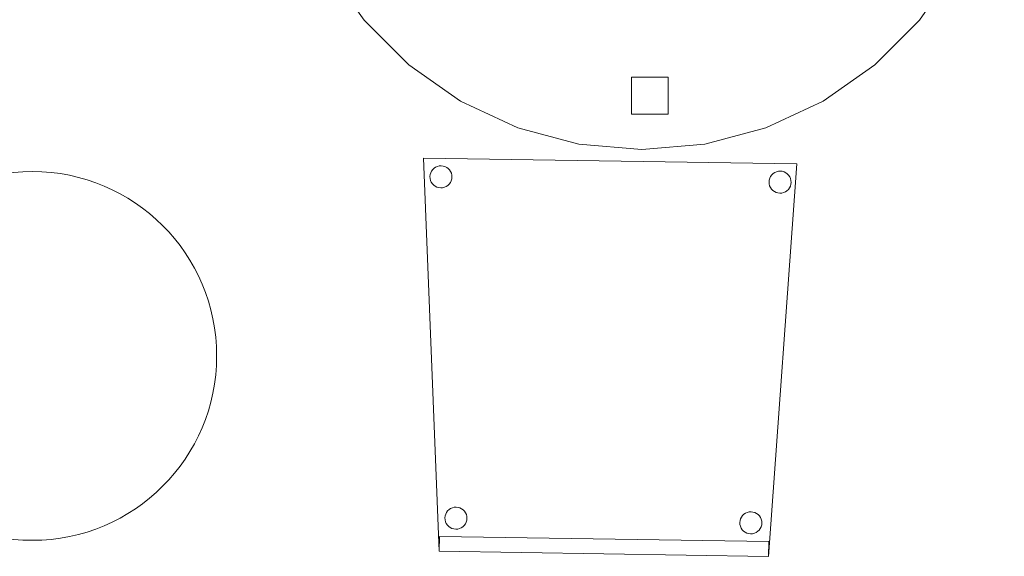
# Model space of a CAD drawing. Header units: metres. Extents: x 391.1 to 427.5, y 12.7 to 28.4.
# Tile 10 of 57: x 401 to 402.4, y 23.6 to 24.3. Entities that reach past the tile are written whole.
import ezdxf

# ---------------------------------------------------------------- set-up
doc = ezdxf.new("R2010")
doc.units = ezdxf.units.M
for name, color, linetype, lineweight in [('02_MOBILIARIO', 7, 'Continuous', 18), ('A-COLS-____-MCUT', 7, 'Continuous', 18), ('A-COLS-____-OTLN', 7, 'Continuous', 18), ('A-DETL-____-MBND', 7, 'Continuous', 18)]:
    doc.layers.add(name, color=color, linetype=linetype, lineweight=lineweight)

# ---------------------------------------------------------------- blocks, each defined once
blk = doc.blocks.new('Family - Cadira confient_P1-154874-04_ELEC_P1')
at = {"layer": 'A-DETL-____-MBND', "color": 253, "true_color": 0xaaaaaa}
for p, q in [((0.0216, 0.007), (0, 0.54)), ((0, 0.54), (0.5065, 0.5321)), ((0.5065, 0.5321), (0, 0.54)), ((0, 0.54), (0.0216, 0.007)), ((0.0099, 0.52), (0.011, 0.5223)), ((0.011, 0.5223), (0.0099, 0.52)), ((0.011, 0.5223), (0.0126, 0.5244)), ((0.0126, 0.5244), (0.011, 0.5223)), ((0.0126, 0.5244), (0.0145, 0.5262)), ((0.0145, 0.5262), (0.0126, 0.5244)), ((0.0145, 0.5262), (0.0166, 0.5276)), ((0.0166, 0.5276), (0.0145, 0.5262)), ((0.0166, 0.5276), (0.019, 0.5287)), ((0.019, 0.5287), (0.0166, 0.5276)), ((0.019, 0.5287), (0.0215, 0.5293)), ((0.0215, 0.5293), (0.019, 0.5287)), ((0.0215, 0.5293), (0.0241, 0.5295)), ((0.0241, 0.5295), (0.0215, 0.5293)), ((0.0241, 0.5295), (0.0267, 0.5292)), ((0.0267, 0.5292), (0.0241, 0.5295)), ((0.0267, 0.5292), (0.0292, 0.5285)), ((0.0292, 0.5285), (0.0267, 0.5292)), ((0.0292, 0.5285), (0.0316, 0.5273)), ((0.0316, 0.5273), (0.0292, 0.5285)), ((0.0316, 0.5273), (0.0337, 0.5258)), ((0.0337, 0.5258), (0.0316, 0.5273)), ((0.0337, 0.5258), (0.0355, 0.5239)), ((0.0355, 0.5239), (0.0337, 0.5258)), ((0.0355, 0.5239), (0.0369, 0.5218)), ((0.0369, 0.5218), (0.0355, 0.5239)), ((0.0369, 0.5218), (0.038, 0.5194)), ((0.038, 0.5194), (0.0369, 0.5218)), ((0.5065, 0.5321), (0.4681, 0)), ((0.4681, 0), (0.5065, 0.5321)), ((0.4766, 0.5204), (0.4789, 0.5215)), ((0.4789, 0.5215), (0.4766, 0.5204)), ((0.4789, 0.5215), (0.4815, 0.5221)), ((0.4815, 0.5221), (0.4789, 0.5215)), ((0.4815, 0.5221), (0.4841, 0.5223)), ((0.4841, 0.5223), (0.4815, 0.5221)), ((0.4841, 0.5223), (0.4867, 0.522)), ((0.4867, 0.522), (0.4841, 0.5223)), ((0.4867, 0.522), (0.4892, 0.5213)), ((0.4892, 0.5213), (0.4867, 0.522)), ((0.4892, 0.5213), (0.4915, 0.5201)), ((0.4915, 0.5201), (0.4892, 0.5213)), ((0.0089, 0.5149), (0.0092, 0.5175)), ((0.0092, 0.5175), (0.0089, 0.5149)), ((0.0091, 0.5123), (0.0089, 0.5149)), ((0.0089, 0.5149), (0.0091, 0.5123)), ((0.0097, 0.5097), (0.0091, 0.5123)), ((0.0091, 0.5123), (0.0097, 0.5097)), ((0.0092, 0.5175), (0.0099, 0.52)), ((0.0099, 0.52), (0.0092, 0.5175)), ((0.0107, 0.5074), (0.0097, 0.5097)), ((0.0097, 0.5097), (0.0107, 0.5074)), ((0.0378, 0.5092), (0.0366, 0.5068)), ((0.0366, 0.5068), (0.0378, 0.5092)), ((0.0385, 0.5117), (0.0378, 0.5092)), ((0.0378, 0.5092), (0.0385, 0.5117)), ((0.038, 0.5194), (0.0386, 0.5169)), ((0.0386, 0.5169), (0.038, 0.5194)), ((0.0388, 0.5143), (0.0385, 0.5117)), ((0.0385, 0.5117), (0.0388, 0.5143)), ((0.0386, 0.5169), (0.0388, 0.5143)), ((0.0388, 0.5143), (0.0386, 0.5169)), ((0.4688, 0.5076), (0.4691, 0.5102)), ((0.4691, 0.5102), (0.4688, 0.5076)), ((0.469, 0.505), (0.4688, 0.5076)), ((0.4688, 0.5076), (0.469, 0.505)), ((0.4691, 0.5102), (0.4698, 0.5127)), ((0.4698, 0.5127), (0.4691, 0.5102)), ((0.4698, 0.5127), (0.471, 0.5151)), ((0.471, 0.5151), (0.4698, 0.5127)), ((0.471, 0.5151), (0.4725, 0.5172)), ((0.4725, 0.5172), (0.471, 0.5151)), ((0.4725, 0.5172), (0.4744, 0.519)), ((0.4744, 0.519), (0.4725, 0.5172)), ((0.4744, 0.519), (0.4766, 0.5204)), ((0.4766, 0.5204), (0.4744, 0.519)), ((0.4915, 0.5201), (0.4936, 0.5186)), ((0.4936, 0.5186), (0.4915, 0.5201)), ((0.4936, 0.5186), (0.4954, 0.5167)), ((0.4954, 0.5167), (0.4936, 0.5186)), ((0.4954, 0.5167), (0.4969, 0.5145)), ((0.4969, 0.5145), (0.4954, 0.5167)), ((0.4969, 0.5145), (0.4979, 0.5122)), ((0.4979, 0.5122), (0.4969, 0.5145)), ((0.4979, 0.5122), (0.4985, 0.5096)), ((0.4985, 0.5096), (0.4979, 0.5122)), ((0.4985, 0.5096), (0.4987, 0.507)), ((0.4987, 0.507), (0.4985, 0.5096)), ((0.0122, 0.5052), (0.0107, 0.5074)), ((0.0107, 0.5074), (0.0122, 0.5052)), ((0.014, 0.5033), (0.0122, 0.5052)), ((0.0122, 0.5052), (0.014, 0.5033)), ((0.0161, 0.5018), (0.014, 0.5033)), ((0.014, 0.5033), (0.0161, 0.5018)), ((0.0184, 0.5006), (0.0161, 0.5018)), ((0.0161, 0.5018), (0.0184, 0.5006)), ((0.0209, 0.4999), (0.0184, 0.5006)), ((0.0184, 0.5006), (0.0209, 0.4999)), ((0.0235, 0.4996), (0.0209, 0.4999)), ((0.0209, 0.4999), (0.0235, 0.4996)), ((0.0261, 0.4998), (0.0235, 0.4996)), ((0.0235, 0.4996), (0.0261, 0.4998)), ((0.0287, 0.5004), (0.0261, 0.4998)), ((0.0261, 0.4998), (0.0287, 0.5004)), ((0.031, 0.5015), (0.0287, 0.5004)), ((0.0287, 0.5004), (0.031, 0.5015)), ((0.0332, 0.5029), (0.031, 0.5015)), ((0.031, 0.5015), (0.0332, 0.5029)), ((0.0351, 0.5047), (0.0332, 0.5029)), ((0.0332, 0.5029), (0.0351, 0.5047)), ((0.0366, 0.5068), (0.0351, 0.5047)), ((0.0351, 0.5047), (0.0366, 0.5068)), ((0.4696, 0.5025), (0.469, 0.505)), ((0.469, 0.505), (0.4696, 0.5025)), ((0.4707, 0.5001), (0.4696, 0.5025)), ((0.4696, 0.5025), (0.4707, 0.5001)), ((0.4721, 0.498), (0.4707, 0.5001)), ((0.4707, 0.5001), (0.4721, 0.498)), ((0.4739, 0.4961), (0.4721, 0.498)), ((0.4721, 0.498), (0.4739, 0.4961)), ((0.476, 0.4945), (0.4739, 0.4961)), ((0.4739, 0.4961), (0.476, 0.4945)), ((0.4784, 0.4934), (0.476, 0.4945)), ((0.476, 0.4945), (0.4784, 0.4934)), ((0.491, 0.4942), (0.4886, 0.4932)), ((0.4886, 0.4932), (0.491, 0.4942)), ((0.4931, 0.4957), (0.491, 0.4942)), ((0.491, 0.4942), (0.4931, 0.4957)), ((0.495, 0.4975), (0.4931, 0.4957)), ((0.4931, 0.4957), (0.495, 0.4975)), ((0.4966, 0.4996), (0.495, 0.4975)), ((0.495, 0.4975), (0.4966, 0.4996)), ((0.4977, 0.5019), (0.4966, 0.4996)), ((0.4966, 0.4996), (0.4977, 0.5019)), ((0.4984, 0.5044), (0.4977, 0.5019)), ((0.4977, 0.5019), (0.4984, 0.5044)), ((0.4987, 0.507), (0.4984, 0.5044)), ((0.4984, 0.5044), (0.4987, 0.507)), ((0.4809, 0.4927), (0.4784, 0.4934)), ((0.4784, 0.4934), (0.4809, 0.4927)), ((0.4835, 0.4924), (0.4809, 0.4927)), ((0.4809, 0.4927), (0.4835, 0.4924)), ((0.4861, 0.4926), (0.4835, 0.4924)), ((0.4835, 0.4924), (0.4861, 0.4926)), ((0.4886, 0.4932), (0.4861, 0.4926)), ((0.4861, 0.4926), (0.4886, 0.4932)), ((0.0293, 0.0521), (0.0295, 0.0547)), ((0.0295, 0.0547), (0.0293, 0.0521)), ((0.0295, 0.0547), (0.0303, 0.0572)), ((0.0303, 0.0572), (0.0295, 0.0547)), ((0.0303, 0.0572), (0.0314, 0.0595)), ((0.0314, 0.0595), (0.0303, 0.0572)), ((0.0314, 0.0595), (0.0329, 0.0616)), ((0.0329, 0.0616), (0.0314, 0.0595)), ((0.0329, 0.0616), (0.0348, 0.0634)), ((0.0348, 0.0634), (0.0329, 0.0616)), ((0.0348, 0.0634), (0.037, 0.0649)), ((0.037, 0.0649), (0.0348, 0.0634)), ((0.037, 0.0649), (0.0394, 0.0659)), ((0.0394, 0.0659), (0.037, 0.0649)), ((0.0394, 0.0659), (0.0419, 0.0665)), ((0.0419, 0.0665), (0.0394, 0.0659)), ((0.0419, 0.0665), (0.0445, 0.0667)), ((0.0445, 0.0667), (0.0419, 0.0665)), ((0.0445, 0.0667), (0.0471, 0.0664)), ((0.0471, 0.0664), (0.0445, 0.0667)), ((0.0471, 0.0664), (0.0496, 0.0657)), ((0.0496, 0.0657), (0.0471, 0.0664)), ((0.0496, 0.0657), (0.0519, 0.0646)), ((0.0519, 0.0646), (0.0496, 0.0657)), ((0.0519, 0.0646), (0.054, 0.063)), ((0.054, 0.063), (0.0519, 0.0646)), ((0.054, 0.063), (0.0558, 0.0611)), ((0.0558, 0.0611), (0.054, 0.063)), ((0.0558, 0.0611), (0.0573, 0.059)), ((0.0573, 0.059), (0.0558, 0.0611)), ((0.0573, 0.059), (0.0583, 0.0566)), ((0.0583, 0.0566), (0.0573, 0.059)), ((0.0583, 0.0566), (0.0589, 0.0541)), ((0.0589, 0.0541), (0.0583, 0.0566)), ((0.0589, 0.0541), (0.0591, 0.0515)), ((0.0591, 0.0515), (0.0589, 0.0541)), ((0.4314, 0.0532), (0.4329, 0.0553)), ((0.4329, 0.0553), (0.4314, 0.0532)), ((0.4329, 0.0553), (0.4348, 0.0571)), ((0.4348, 0.0571), (0.4329, 0.0553)), ((0.4348, 0.0571), (0.4369, 0.0586)), ((0.4369, 0.0586), (0.4348, 0.0571)), ((0.4369, 0.0586), (0.4393, 0.0596)), ((0.4393, 0.0596), (0.4369, 0.0586)), ((0.4393, 0.0596), (0.4418, 0.0602)), ((0.4418, 0.0602), (0.4393, 0.0596)), ((0.4418, 0.0602), (0.4444, 0.0604)), ((0.4444, 0.0604), (0.4418, 0.0602)), ((0.4444, 0.0604), (0.447, 0.0601)), ((0.447, 0.0601), (0.4444, 0.0604)), ((0.447, 0.0601), (0.4495, 0.0594)), ((0.4495, 0.0594), (0.447, 0.0601)), ((0.4495, 0.0594), (0.4519, 0.0583)), ((0.4519, 0.0583), (0.4495, 0.0594)), ((0.4519, 0.0583), (0.454, 0.0567)), ((0.454, 0.0567), (0.4519, 0.0583)), ((0.454, 0.0567), (0.4558, 0.0549)), ((0.4558, 0.0549), (0.454, 0.0567)), ((0.4558, 0.0549), (0.4572, 0.0527)), ((0.4572, 0.0527), (0.4558, 0.0549)), ((0.0294, 0.0495), (0.0293, 0.0521)), ((0.0293, 0.0521), (0.0294, 0.0495)), ((0.0301, 0.047), (0.0294, 0.0495)), ((0.0294, 0.0495), (0.0301, 0.047)), ((0.0311, 0.0446), (0.0301, 0.047)), ((0.0301, 0.047), (0.0311, 0.0446)), ((0.0326, 0.0424), (0.0311, 0.0446)), ((0.0311, 0.0446), (0.0326, 0.0424)), ((0.0344, 0.0405), (0.0326, 0.0424)), ((0.0326, 0.0424), (0.0344, 0.0405)), ((0.0365, 0.039), (0.0344, 0.0405)), ((0.0344, 0.0405), (0.0365, 0.039)), ((0.0536, 0.0401), (0.0514, 0.0387)), ((0.0514, 0.0387), (0.0536, 0.0401)), ((0.0554, 0.0419), (0.0536, 0.0401)), ((0.0536, 0.0401), (0.0554, 0.0419)), ((0.057, 0.0441), (0.0554, 0.0419)), ((0.0554, 0.0419), (0.057, 0.0441)), ((0.0581, 0.0464), (0.057, 0.0441)), ((0.057, 0.0441), (0.0581, 0.0464)), ((0.0588, 0.0489), (0.0581, 0.0464)), ((0.0581, 0.0464), (0.0588, 0.0489)), ((0.0591, 0.0515), (0.0588, 0.0489)), ((0.0588, 0.0489), (0.0591, 0.0515)), ((0.4292, 0.0458), (0.4295, 0.0484)), ((0.4295, 0.0484), (0.4292, 0.0458)), ((0.4294, 0.0432), (0.4292, 0.0458)), ((0.4292, 0.0458), (0.4294, 0.0432)), ((0.43, 0.0407), (0.4294, 0.0432)), ((0.4294, 0.0432), (0.43, 0.0407)), ((0.4295, 0.0484), (0.4302, 0.0509)), ((0.4302, 0.0509), (0.4295, 0.0484)), ((0.4311, 0.0383), (0.43, 0.0407)), ((0.43, 0.0407), (0.4311, 0.0383)), ((0.4302, 0.0509), (0.4314, 0.0532)), ((0.4314, 0.0532), (0.4302, 0.0509)), ((0.4581, 0.0401), (0.4569, 0.0378)), ((0.4569, 0.0378), (0.4581, 0.0401)), ((0.4572, 0.0527), (0.4583, 0.0503)), ((0.4583, 0.0503), (0.4572, 0.0527)), ((0.4588, 0.0426), (0.4581, 0.0401)), ((0.4581, 0.0401), (0.4588, 0.0426)), ((0.4583, 0.0503), (0.4589, 0.0478)), ((0.4589, 0.0478), (0.4583, 0.0503)), ((0.4591, 0.0452), (0.4588, 0.0426)), ((0.4588, 0.0426), (0.4591, 0.0452)), ((0.4589, 0.0478), (0.4591, 0.0452)), ((0.4591, 0.0452), (0.4589, 0.0478)), ((0.0216, 0.007), (0.0219, 0.027)), ((0.0219, 0.027), (0.0216, 0.007)), ((0.0219, 0.027), (0.4684, 0.02)), ((0.4684, 0.02), (0.0219, 0.027)), ((0.0388, 0.0378), (0.0365, 0.039)), ((0.0365, 0.039), (0.0388, 0.0378)), ((0.0413, 0.0371), (0.0388, 0.0378)), ((0.0388, 0.0378), (0.0413, 0.0371)), ((0.0439, 0.0368), (0.0413, 0.0371)), ((0.0413, 0.0371), (0.0439, 0.0368)), ((0.0465, 0.037), (0.0439, 0.0368)), ((0.0439, 0.0368), (0.0465, 0.037)), ((0.049, 0.0376), (0.0465, 0.037)), ((0.0465, 0.037), (0.049, 0.0376)), ((0.0514, 0.0387), (0.049, 0.0376)), ((0.049, 0.0376), (0.0514, 0.0387)), ((0.4325, 0.0361), (0.4311, 0.0383)), ((0.4311, 0.0383), (0.4325, 0.0361)), ((0.4343, 0.0342), (0.4325, 0.0361)), ((0.4325, 0.0361), (0.4343, 0.0342)), ((0.4364, 0.0327), (0.4343, 0.0342)), ((0.4343, 0.0342), (0.4364, 0.0327)), ((0.4387, 0.0316), (0.4364, 0.0327)), ((0.4364, 0.0327), (0.4387, 0.0316)), ((0.4413, 0.0308), (0.4387, 0.0316)), ((0.4387, 0.0316), (0.4413, 0.0308)), ((0.4438, 0.0306), (0.4413, 0.0308)), ((0.4413, 0.0308), (0.4438, 0.0306)), ((0.4464, 0.0307), (0.4438, 0.0306)), ((0.4438, 0.0306), (0.4464, 0.0307)), ((0.449, 0.0313), (0.4464, 0.0307)), ((0.4464, 0.0307), (0.449, 0.0313)), ((0.4513, 0.0324), (0.449, 0.0313)), ((0.449, 0.0313), (0.4513, 0.0324)), ((0.4535, 0.0339), (0.4513, 0.0324)), ((0.4513, 0.0324), (0.4535, 0.0339)), ((0.4554, 0.0357), (0.4535, 0.0339)), ((0.4535, 0.0339), (0.4554, 0.0357)), ((0.4569, 0.0378), (0.4554, 0.0357)), ((0.4554, 0.0357), (0.4569, 0.0378)), ((0.4684, 0.02), (0.4681, 0)), ((0.4681, 0), (0.4684, 0.02)), ((0.4681, 0), (0.0216, 0.007)), ((0.0216, 0.007), (0.4681, 0)), ((0.4681, 0), (0.0216, 0.007)), ((0.0216, 0.007), (0.4681, 0))]:
    blk.add_line(p, q, dxfattribs=at)
blk = doc.blocks.new('Family - Taula D100_P1-154902-04_ELEC_P1')
at = {"layer": 'A-DETL-____-MBND', "color": 253, "true_color": 0xaaaaaa}
for p, q in [((0.3235, 0.9536), (0.4063, 0.9758)), ((0.4063, 0.9758), (0.3235, 0.9536)), ((0.4063, 0.9758), (0.4916, 0.9832)), ((0.4916, 0.9832), (0.4063, 0.9758)), ((0.4916, 0.9832), (0.577, 0.9758)), ((0.577, 0.9758), (0.4916, 0.9832)), ((0.577, 0.9758), (0.6598, 0.9536)), ((0.6598, 0.9536), (0.577, 0.9758)), ((0.2458, 0.9174), (0.3235, 0.9536)), ((0.3235, 0.9536), (0.2458, 0.9174)), ((0.6598, 0.9536), (0.7374, 0.9174)), ((0.7374, 0.9174), (0.6598, 0.9536)), ((0.4775, 0.8848), (0.4775, 0.9348)), ((0.4775, 0.9348), (0.5275, 0.9348)), ((0.4775, 0.9348), (0.4775, 0.8848)), ((0.5275, 0.9348), (0.4775, 0.9348)), ((0.5275, 0.9348), (0.5275, 0.8848)), ((0.5275, 0.8848), (0.5275, 0.9348)), ((0.1756, 0.8682), (0.2458, 0.9174)), ((0.2458, 0.9174), (0.1756, 0.8682)), ((0.7374, 0.9174), (0.8076, 0.8682)), ((0.8076, 0.8682), (0.7374, 0.9174)), ((0.5275, 0.8848), (0.4775, 0.8848)), ((0.4775, 0.8848), (0.5275, 0.8848)), ((0.115, 0.8076), (0.1756, 0.8682)), ((0.1756, 0.8682), (0.115, 0.8076)), ((0.8076, 0.8682), (0.8682, 0.8076)), ((0.8682, 0.8076), (0.8076, 0.8682)), ((0.0659, 0.7374), (0.115, 0.8076)), ((0.115, 0.8076), (0.0659, 0.7374)), ((0.8682, 0.8076), (0.9174, 0.7374)), ((0.9174, 0.7374), (0.8682, 0.8076)), ((0.0296, 0.6598), (0.0659, 0.7374)), ((0.0659, 0.7374), (0.0296, 0.6598)), ((0.9174, 0.7374), (0.9536, 0.6598)), ((0.9536, 0.6598), (0.9174, 0.7374)), ((0.0075, 0.577), (0.0296, 0.6598)), ((0.0296, 0.6598), (0.0075, 0.577)), ((0.9536, 0.6598), (0.9758, 0.577)), ((0.9758, 0.577), (0.9536, 0.6598)), ((0, 0.4916), (0.0075, 0.577)), ((0.0075, 0.577), (0, 0.4916)), ((0.9758, 0.577), (0.9832, 0.4916)), ((0.9832, 0.4916), (0.9758, 0.577)), ((0.048, 0.4666), (0.048, 0.5166)), ((0.048, 0.5166), (0.098, 0.5166)), ((0.048, 0.5166), (0.048, 0.4666)), ((0.098, 0.5166), (0.048, 0.5166)), ((0.098, 0.5166), (0.098, 0.4666)), ((0.098, 0.4666), (0.098, 0.5166)), ((0.8849, 0.446), (0.8849, 0.496)), ((0.8849, 0.496), (0.9349, 0.496)), ((0.8849, 0.496), (0.8849, 0.446)), ((0.9349, 0.496), (0.8849, 0.496)), ((0.9349, 0.496), (0.9349, 0.446)), ((0.9349, 0.446), (0.9349, 0.496)), ((0.0075, 0.4063), (0, 0.4916)), ((0, 0.4916), (0.0075, 0.4063)), ((0.9832, 0.4916), (0.9758, 0.4063)), ((0.9758, 0.4063), (0.9832, 0.4916)), ((0.098, 0.4666), (0.048, 0.4666)), ((0.048, 0.4666), (0.098, 0.4666)), ((0.9349, 0.446), (0.8849, 0.446)), ((0.8849, 0.446), (0.9349, 0.446)), ((0.0296, 0.3235), (0.0075, 0.4063)), ((0.0075, 0.4063), (0.0296, 0.3235)), ((0.9758, 0.4063), (0.9536, 0.3235)), ((0.9536, 0.3235), (0.9758, 0.4063)), ((0.0659, 0.2458), (0.0296, 0.3235)), ((0.0296, 0.3235), (0.0659, 0.2458)), ((0.9536, 0.3235), (0.9174, 0.2458)), ((0.9174, 0.2458), (0.9536, 0.3235)), ((0.115, 0.1756), (0.0659, 0.2458)), ((0.0659, 0.2458), (0.115, 0.1756)), ((0.9174, 0.2458), (0.8682, 0.1756)), ((0.8682, 0.1756), (0.9174, 0.2458)), ((0.1756, 0.115), (0.115, 0.1756)), ((0.115, 0.1756), (0.1756, 0.115)), ((0.8682, 0.1756), (0.8076, 0.115)), ((0.8076, 0.115), (0.8682, 0.1756)), ((0.2458, 0.0659), (0.1756, 0.115)), ((0.1756, 0.115), (0.2458, 0.0659)), ((0.8076, 0.115), (0.7374, 0.0659)), ((0.7374, 0.0659), (0.8076, 0.115)), ((0.4775, 0.0481), (0.4775, 0.0981)), ((0.4775, 0.0981), (0.5275, 0.0981)), ((0.4775, 0.0981), (0.4775, 0.0481)), ((0.5275, 0.0981), (0.4775, 0.0981)), ((0.5275, 0.0981), (0.5275, 0.0481)), ((0.5275, 0.0481), (0.5275, 0.0981)), ((0.3235, 0.0296), (0.2458, 0.0659)), ((0.2458, 0.0659), (0.3235, 0.0296)), ((0.7374, 0.0659), (0.6598, 0.0296)), ((0.6598, 0.0296), (0.7374, 0.0659)), ((0.5275, 0.0481), (0.4775, 0.0481)), ((0.4775, 0.0481), (0.5275, 0.0481)), ((0.4063, 0.0075), (0.3235, 0.0296)), ((0.3235, 0.0296), (0.4063, 0.0075)), ((0.6598, 0.0296), (0.577, 0.0075)), ((0.577, 0.0075), (0.6598, 0.0296)), ((0.4916, 0), (0.4063, 0.0075)), ((0.4063, 0.0075), (0.4916, 0)), ((0.577, 0.0075), (0.4916, 0)), ((0.4916, 0), (0.577, 0.0075))]:
    blk.add_line(p, q, dxfattribs=at)
blk = doc.blocks.new('Family - Pilar P1-155221-04_ELEC_P1')
at = {"layer": 'A-COLS-____-MCUT', "color": 253, "true_color": 0xaaaaaa}
for start, end in [(360, 180), (180, 360)]:
    blk.add_arc((0.25, 0.25), 0.25, start, end, dxfattribs=at)
at = {"layer": 'A-COLS-____-OTLN', "color": 253, "true_color": 0xaaaaaa}
for start, end in [(360, 180), (180, 360)]:
    blk.add_arc((0.25, 0.25), 0.25, start, end, dxfattribs=at)
blk = doc.blocks.new('LONDR55-XX_ZZ-ARQ-CAA-M3D-Londres55_ifc-1-04_ELEC_P1')
at = {"layer": '02_MOBILIARIO', "color": 253, "lineweight": 18, "true_color": 0xaaaaaa}
for name, p in [('Family - Taula D100_P1-154902-04_ELEC_P1', (401.392, 24.1392)), ('Family - Cadira confient_P1-154874-04_ELEC_P1', (401.5874, 23.5878))]:
    blk.add_blockref(name, p, dxfattribs=at)
at = {"layer": 'A-COLS-____-OTLN', "color": 253, "lineweight": 18, "true_color": 0xaaaaaa}
blk.add_blockref('Family - Pilar P1-155221-04_ELEC_P1', (400.807, 23.6095), dxfattribs=at)

msp = doc.modelspace()

# ---------------------------------------------------------------- block references
at = {"lineweight": 5}
msp.add_blockref('LONDR55-XX_ZZ-ARQ-CAA-M3D-Londres55_ifc-1-04_ELEC_P1', (0, 0), dxfattribs=at)

doc.saveas('drawing.dxf')
